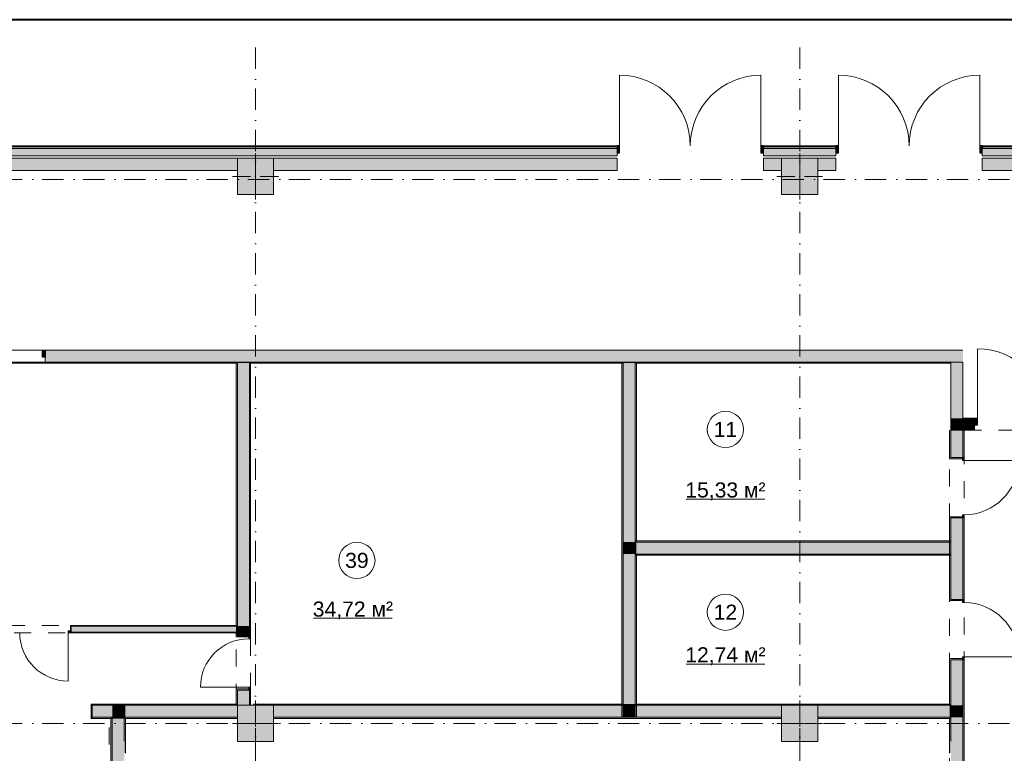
# Model space of a CAD drawing. Header units: millimetres. Extents: x 0 to 1184, y 0 to 836.
# Tile 26 of 66: x 313 to 475, y 715 to 836. Entities that reach past the tile are written whole.
import ezdxf
from ezdxf.xclip import XClip

# ---------------------------------------------------------------- set-up
doc = ezdxf.new("R2010")
doc.units = ezdxf.units.MM
doc.header["$MEASUREMENT"] = 0
doc.header["$XCLIPFRAME"] = 0
doc.linetypes.add('Штриховая', pattern=[5.644444, 2.822222, -2.822222])
doc.linetypes.add('Штрихпунктирная', pattern=[6.702778, 3.527778, -1.763889, 0, -1.411111])
for name, color, linetype in [('Конструктив - ГКЛ', 7, 'Continuous'), ('Конструктив - Колонны', 7, 'Continuous'), ('Конструктив - Стена сущ для Кладочного плана', 7, 'Continuous'), ('Конструктив - Стены Блок 100 нов', 7, 'Continuous'), ('Конструктив - Стены Блок 200 нов', 7, 'Continuous'), ('Конструктив - Стены Внутр сущ.', 7, 'Continuous'), ('Конструктив - Стены наружние фасад', 7, 'Continuous'), ('Элемент Модели - Зона', 7, 'Continuous'), ('Элемент Модели - Оси', 7, 'Continuous')]:
    doc.layers.add(name, color=color, linetype=linetype)
doc.styles.add('СГЕНЕРИР_СТИЛЬ_3', font='txt')

# ---------------------------------------------------------------- blocks, each defined once
blk = doc.blocks.new('Чертеж_4_4', base_point=(-278.48, 89.56))
at = {"layer": 'Конструктив - ГКЛ', "linetype": 'Continuous', "lineweight": 0, "true_color": 0x000000}
for points in [[(280.77, 779.19), (348.27, 779.19), (348.27, 779.31), (280.77, 779.31)], [(348.32, 779.19), (348.52, 779.19), (348.52, 779.31), (348.32, 779.31)], [(350.52, 779.19), (350.72, 779.19), (350.72, 779.31), (350.52, 779.31)], [(350.77, 779.19), (412.07, 779.19), (412.07, 779.31), (350.77, 779.31)], [(412.12, 779.19), (412.32, 779.19), (412.32, 779.31), (412.12, 779.31)], [(414.32, 779.19), (414.52, 779.19), (414.52, 779.31), (414.32, 779.31)], [(414.57, 779.19), (466.47, 779.19), (466.47, 779.31), (414.57, 779.31)]]:
    blk.add_hatch(color=18, dxfattribs=at).paths.add_polyline_path(points)
at = {"layer": 'Конструктив - Колонны', "linetype": 'Continuous', "lineweight": 0, "true_color": 0x000000}
for points in [[(348.52, 807.06), (354.52, 807.06), (354.52, 813.06), (348.52, 813.06)], [(438.52, 807.06), (444.52, 807.06), (444.52, 813.06), (438.52, 813.06)], [(348.52, 716.56), (354.52, 716.56), (354.52, 722.56), (348.52, 722.56)], [(438.52, 716.56), (444.52, 716.56), (444.52, 722.56), (438.52, 722.56)]]:
    blk.add_hatch(color=18, dxfattribs=at).paths.add_polyline_path(points)
at = {"layer": 'Конструктив - Стена сущ для Кладочного плана', "linetype": 'Continuous', "lineweight": 0, "true_color": 0x000000}
for points in [[(316.72, 780.16), (316.72, 781.31), (316.32, 781.31), (316.32, 780.16)], [(468.52, 781.31), (316.72, 781.31), (316.72, 779.31), (468.52, 779.31)]]:
    blk.add_hatch(color=18, dxfattribs=at).paths.add_polyline_path(points)
at = {"layer": 'Конструктив - Стены Блок 100 нов', "linetype": 'Continuous', "lineweight": 0, "true_color": 0x000000}
for points in [[(321.03, 734.56), (321.03, 734.86), (320.53, 734.86), (320.53, 734.56)], [(320.93, 735.76), (320.93, 734.86), (321.03, 734.86), (321.03, 735.66), (321.03, 735.76)], [(321.03, 735.76), (321.03, 735.66), (348.32, 735.66), (348.32, 735.76)], [(321.03, 734.66), (348.32, 734.66), (348.32, 735.66), (321.03, 735.66), (321.03, 734.86)], [(348.32, 734.66), (321.03, 734.66), (321.03, 734.56), (348.32, 734.56)], [(348.52, 734.66), (348.52, 735.66), (348.32, 735.66), (348.32, 734.66)]]:
    blk.add_hatch(color=18, dxfattribs=at).paths.add_polyline_path(points)
at = {"layer": 'Конструктив - Стены Блок 200 нов', "linetype": 'Continuous', "lineweight": 0, "true_color": 0x000000}
for points in [[(348.52, 735.76), (348.52, 779.19), (348.32, 779.19), (348.32, 735.76)], [(348.52, 779.19), (350.52, 779.19), (350.52, 779.31), (348.52, 779.31)], [(350.52, 735.66), (350.52, 779.19), (348.52, 779.19), (348.52, 735.66)], [(350.52, 779.19), (350.52, 734.06), (350.72, 734.06), (350.72, 779.19)], [(412.12, 779.19), (412.12, 720.56), (412.32, 720.56), (412.32, 779.19)], [(412.32, 779.19), (414.32, 779.19), (414.32, 779.31), (412.32, 779.31)], [(414.32, 749.57), (414.32, 779.19), (412.32, 779.19), (412.32, 749.57)], [(414.52, 749.77), (414.52, 779.19), (414.32, 779.19), (414.32, 749.77)], [(466.52, 768.06), (466.32, 768.06), (466.52, 768.06)], [(466.52, 768.06), (466.32, 768.06), (466.32, 763.56), (466.52, 763.56)], [(466.52, 768.06), (468.52, 768.02), (468.52, 768.06), (466.52, 768.06)], [(466.52, 768.06), (466.52, 763.56), (468.42, 763.56), (468.52, 763.56), (468.52, 768.02)], [(468.72, 768.01), (468.52, 768.01), (468.52, 763.56), (468.72, 763.56)], [(466.32, 763.56), (466.32, 763.36), (468.42, 763.36), (468.42, 763.56), (466.52, 763.56)], [(468.72, 763.56), (468.42, 763.56), (468.42, 763.06), (468.72, 763.06)], [(468.42, 753.56), (468.72, 753.56), (468.72, 754.06), (468.42, 754.06)], [(466.32, 753.76), (466.32, 753.56), (466.52, 753.56), (468.42, 753.56), (468.42, 753.76)], [(466.32, 740.07), (466.52, 740.07), (466.52, 753.56), (466.32, 753.56)], [(466.52, 740.07), (468.42, 740.07), (468.52, 740.07), (468.52, 753.56), (468.42, 753.56), (466.52, 753.56)], [(468.52, 753.56), (468.52, 740.07), (468.72, 740.07), (468.72, 753.56)], [(414.32, 747.57), (414.32, 749.57), (412.32, 749.57), (412.32, 747.57)], [(414.52, 749.57), (414.52, 749.77), (414.32, 749.77), (414.32, 749.57)], [(414.52, 747.57), (414.52, 749.57), (414.32, 749.57), (414.32, 747.57)], [(466.52, 749.77), (414.52, 749.77), (414.52, 749.57), (466.52, 749.57)], [(414.52, 747.57), (466.52, 747.57), (466.52, 749.57), (414.52, 749.57)], [(412.32, 747.57), (412.32, 720.56), (414.32, 720.56), (414.32, 747.57)], [(414.52, 747.37), (414.52, 747.57), (414.32, 747.57), (414.32, 747.37)], [(414.52, 747.37), (466.52, 747.37), (466.52, 747.57), (414.52, 747.57)], [(414.32, 747.37), (414.32, 720.56), (414.52, 720.56), (414.52, 747.37)], [(466.32, 739.87), (468.42, 739.87), (468.42, 740.07), (466.52, 740.07), (466.32, 740.07)], [(468.42, 740.07), (468.42, 739.57), (468.72, 739.57), (468.72, 740.07)], [(348.52, 735.66), (348.52, 735.76), (348.32, 735.76), (348.32, 735.66)], [(348.52, 734.56), (348.52, 734.66), (348.32, 734.66), (348.32, 734.56)], [(348.52, 734.56), (348.32, 734.56), (348.32, 734.06), (348.52, 734.06)], [(350.52, 734.66), (350.52, 735.66), (348.52, 735.66), (348.52, 734.66)], [(350.52, 734.66), (348.52, 734.66), (348.52, 734.06), (350.42, 734.06), (350.52, 734.06)], [(348.32, 733.86), (350.42, 733.86), (350.42, 734.06), (348.52, 734.06), (348.32, 734.06)], [(350.72, 734.06), (350.42, 734.06), (350.42, 733.56), (350.72, 733.56)], [(466.32, 730.07), (466.52, 730.07), (468.42, 730.07), (468.42, 730.27), (466.32, 730.27)], [(466.32, 722.76), (466.52, 722.76), (466.52, 730.07), (466.32, 730.07)], [(466.52, 730.07), (466.52, 722.56), (468.52, 722.56), (468.52, 730.07), (468.42, 730.07)], [(468.72, 730.07), (468.72, 730.57), (468.42, 730.57), (468.42, 730.07)], [(468.52, 722.56), (468.72, 722.56), (468.72, 730.07), (468.52, 730.07)], [(348.32, 725.06), (348.52, 725.06), (350.42, 725.06), (350.42, 725.26), (348.32, 725.26)], [(348.32, 722.76), (348.52, 722.76), (348.52, 725.06), (348.32, 725.06)], [(348.52, 725.06), (348.52, 722.56), (350.52, 722.56), (350.52, 725.06), (350.42, 725.06)], [(350.42, 725.06), (350.72, 725.06), (350.72, 725.56), (350.42, 725.56)], [(350.52, 722.56), (350.72, 722.56), (350.72, 725.06), (350.52, 725.06)], [(324.32, 722.76), (324.32, 720.36), (324.52, 720.36), (324.52, 722.56), (324.52, 722.76)], [(324.52, 722.76), (324.52, 722.56), (330.02, 722.56), (330.02, 722.76)], [(327.82, 722.56), (324.52, 722.56), (324.52, 720.56), (327.82, 720.56)], [(327.82, 720.56), (329.82, 720.56), (329.82, 722.56), (327.82, 722.56)], [(329.82, 720.56), (330.02, 720.56), (330.02, 722.56), (329.82, 722.56)], [(348.32, 722.76), (330.02, 722.76), (330.02, 722.56), (348.32, 722.56)], [(348.52, 722.56), (330.02, 722.56), (330.02, 720.56), (348.52, 720.56)], [(348.32, 722.76), (348.32, 722.56), (348.52, 722.56)], [(348.52, 722.76), (348.32, 722.76), (348.52, 722.56)], [(412.12, 722.76), (351.52, 722.76), (351.52, 722.56), (412.12, 722.56)], [(354.52, 722.56), (354.52, 720.56), (412.32, 720.56), (412.32, 722.56)], [(412.12, 722.56), (412.32, 722.56), (412.32, 722.76), (412.12, 722.76)], [(412.32, 722.56), (414.32, 722.56), (414.32, 722.76), (412.32, 722.76)], [(412.32, 720.56), (414.32, 720.56), (414.32, 722.56), (412.32, 722.56)], [(414.32, 722.56), (414.52, 722.56), (414.52, 722.76), (414.32, 722.76)], [(414.32, 722.56), (414.32, 720.56), (438.52, 720.56), (438.52, 722.56)], [(414.52, 722.56), (466.32, 722.56), (466.32, 722.76), (414.52, 722.76)], [(444.52, 722.56), (444.52, 720.56), (466.32, 720.56), (466.32, 722.56)], [(466.32, 722.76), (466.32, 722.56), (466.52, 722.56), (466.52, 722.76)], [(466.32, 722.56), (466.32, 720.56), (466.52, 720.56), (466.52, 722.56)], [(466.52, 722.56), (466.52, 720.56), (468.52, 720.56), (468.52, 722.56)], [(468.52, 722.56), (468.52, 711.56), (468.72, 711.56), (468.72, 722.56)], [(324.52, 720.36), (327.62, 720.36), (327.62, 720.56), (324.52, 720.56)], [(327.62, 720.36), (327.82, 720.36), (327.82, 720.56), (327.62, 720.56)], [(327.82, 687.06), (327.82, 720.36), (327.62, 720.36), (327.62, 687.06)], [(327.82, 720.36), (329.82, 720.36), (329.82, 720.56), (327.82, 720.56)], [(329.82, 689.06), (329.82, 720.36), (327.82, 720.36), (327.82, 689.06)], [(329.82, 720.36), (330.02, 720.36), (330.02, 720.56), (329.82, 720.56)], [(330.02, 720.36), (329.82, 720.36), (329.82, 716.56), (330.02, 716.56)], [(330.02, 720.56), (330.02, 720.36), (348.52, 720.36), (348.52, 720.56)], [(354.52, 720.56), (354.52, 720.36), (438.52, 720.36), (438.52, 720.56)], [(444.52, 720.56), (444.52, 720.36), (466.32, 720.36), (466.32, 720.56)], [(466.32, 720.56), (466.32, 720.36), (466.52, 720.36), (466.52, 720.56)], [(466.32, 720.36), (466.32, 716.56), (466.52, 716.56), (466.52, 720.36)], [(466.52, 711.56), (467.57, 711.56), (468.52, 711.56), (468.52, 720.56), (466.52, 720.56)], [(329.9, 716.48), (329.9, 714.64), (330.02, 714.64), (330.02, 716.48)], [(466.32, 714.64), (466.44, 714.64), (466.44, 716.48), (466.32, 716.48)]]:
    blk.add_hatch(color=18, dxfattribs=at).paths.add_polyline_path(points)
at = {"layer": 'Конструктив - Стены Внутр сущ.', "linetype": 'Continuous', "lineweight": 0, "true_color": 0x000000}
for points in [[(264.52, 811.06), (348.52, 811.06), (348.52, 813.06), (264.52, 813.06)], [(354.52, 811.06), (411.32, 811.06), (411.32, 813.06), (354.52, 813.06)], [(435.52, 813.06), (435.52, 811.06), (438.52, 811.06), (438.52, 813.06)], [(444.52, 811.06), (447.52, 811.06), (447.52, 813.06), (444.52, 813.06)], [(471.72, 813.06), (471.72, 811.06), (528.52, 811.06), (528.52, 813.06)], [(466.52, 779.31), (466.52, 770.06), (468.52, 770.06), (468.52, 779.31)], [(468.52, 770.06), (466.52, 768.06), (468.52, 768.06)], [(468.52, 770.06), (466.52, 770.06), (466.52, 768.06)], [(468.52, 768.06), (470.42, 768.06), (470.42, 770.06), (468.52, 770.06)], [(470.42, 768.91), (470.92, 768.91), (470.92, 770.06), (470.42, 770.06)]]:
    blk.add_hatch(color=18, dxfattribs=at).paths.add_polyline_path(points)
at = {"layer": 'Конструктив - Стены наружние фасад', "linetype": 'Continuous', "lineweight": 0, "true_color": 0x000000}
for points in [[(81.12, 814.96), (411.32, 814.96), (411.32, 815.11), (81.12, 815.11)], [(81.42, 814.66), (411.32, 814.66), (411.32, 814.96), (81.42, 814.96)], [(411.32, 814.66), (82.62, 814.66), (82.62, 813.46), (411.32, 813.46)], [(411.32, 813.96), (411.72, 813.96), (411.72, 815.11), (411.32, 815.11)], [(435.52, 815.11), (435.12, 815.11), (435.12, 813.96), (435.52, 813.96)], [(435.52, 814.96), (447.52, 814.96), (447.52, 815.11), (435.52, 815.11)], [(435.52, 814.66), (447.52, 814.66), (447.52, 814.96), (435.52, 814.96)], [(447.52, 814.66), (435.52, 814.66), (435.52, 813.46), (447.52, 813.46)], [(447.52, 813.96), (447.92, 813.96), (447.92, 815.11), (447.52, 815.11)], [(471.72, 815.11), (471.32, 815.11), (471.32, 813.96), (471.72, 813.96)], [(471.72, 814.96), (630.92, 814.96), (630.92, 815.11), (471.72, 815.11)], [(471.72, 814.66), (630.92, 814.66), (630.92, 814.96), (471.72, 814.96)], [(630.92, 814.66), (471.72, 814.66), (471.72, 813.46), (630.92, 813.46)]]:
    blk.add_hatch(color=18, dxfattribs=at).paths.add_polyline_path(points)
at = {"layer": 'Конструктив - ГКЛ', "color": 251, "linetype": 'Continuous', "lineweight": 20, "true_color": 0x575757}
for p, q in [((348.52, 779.31), (348.52, 779.19)), ((350.52, 779.31), (348.52, 779.31)), ((348.52, 779.31), (348.52, 779.19)), ((350.52, 779.19), (350.52, 779.31)), ((350.52, 779.19), (350.52, 779.31)), ((412.32, 779.31), (412.32, 779.19)), ((414.32, 779.31), (412.32, 779.31)), ((412.32, 779.31), (412.32, 779.19)), ((414.32, 779.19), (414.32, 779.31)), ((414.32, 779.19), (414.32, 779.31))]:
    blk.add_line(p, q, dxfattribs=at)
at = {"layer": 'Конструктив - ГКЛ', "color": 251, "linetype": 'Continuous', "lineweight": 20, "true_color": 0x575757, "flags": 128}
for points in [[(466.47, 779.31), (207.52, 779.31)], [(280.77, 779.19), (348.27, 779.19)], [(348.32, 779.19), (348.52, 779.19)], [(350.52, 779.19), (350.72, 779.19)], [(350.77, 779.19), (412.07, 779.19)], [(412.12, 779.19), (412.32, 779.19)], [(414.32, 779.19), (414.52, 779.19)], [(414.57, 779.19), (466.47, 779.19)]]:
    blk.add_lwpolyline(points, dxfattribs=at)
at = {"layer": 'Конструктив - Колонны', "color": 251, "linetype": 'Continuous', "lineweight": 5, "true_color": 0x575757}
for p, q in [((351.52, 810.86), (351.52, 813.86)), ((441.52, 810.86), (441.52, 813.86)), ((350.72, 810.06), (347.72, 810.06)), ((352.32, 810.06), (355.32, 810.06)), ((440.72, 810.06), (437.72, 810.06)), ((442.32, 810.06), (445.32, 810.06)), ((351.52, 809.26), (351.52, 806.26)), ((441.52, 809.26), (441.52, 806.26)), ((351.52, 720.36), (351.52, 723.36)), ((441.52, 720.36), (441.52, 723.36)), ((350.72, 719.56), (347.72, 719.56)), ((351.52, 718.76), (351.52, 715.76)), ((352.32, 719.56), (355.32, 719.56)), ((440.72, 719.56), (437.72, 719.56)), ((441.52, 718.76), (441.52, 715.76)), ((442.32, 719.56), (445.32, 719.56))]:
    blk.add_line(p, q, dxfattribs=at)
at = {"layer": 'Конструктив - Колонны', "color": 251, "linetype": 'Continuous', "lineweight": 15, "true_color": 0x575757, "flags": 128}
for points in [[(348.52, 807.06), (354.52, 807.06), (354.52, 813.06), (348.52, 813.06)], [(438.52, 807.06), (444.52, 807.06), (444.52, 813.06), (438.52, 813.06)], [(348.52, 716.56), (354.52, 716.56), (354.52, 722.56), (348.52, 722.56)], [(438.52, 716.56), (444.52, 716.56), (444.52, 722.56), (438.52, 722.56)]]:
    blk.add_lwpolyline(points, close=True, dxfattribs=at)
at = {"layer": 'Конструктив - Колонны', "color": 251, "linetype": 'Continuous', "lineweight": 5, "true_color": 0x575757}
for p in [(351.52, 810.06), (441.52, 810.06), (351.52, 719.56), (441.52, 719.56)]:
    blk.add_point(p, dxfattribs=at)
at = {"layer": 'Конструктив - Стена сущ для Кладочного плана', "color": 251, "linetype": 'Continuous', "lineweight": 15, "true_color": 0x575757}
blk.add_line((316.32, 781.31), (311, 781.31), dxfattribs=at)
at = {"layer": 'Конструктив - Стена сущ для Кладочного плана', "color": 251, "linetype": 'Continuous', "lineweight": 30, "true_color": 0x575757}
for p, q in [((316.32, 780.16), (316.32, 781.31)), ((316.32, 781.31), (316.72, 781.31)), ((316.72, 780.16), (316.32, 780.16)), ((316.72, 781.31), (316.72, 780.16))]:
    blk.add_line(p, q, dxfattribs=at)
at = {"layer": 'Конструктив - Стена сущ для Кладочного плана', "color": 251, "linetype": 'Continuous', "lineweight": 20, "true_color": 0x575757}
for p, q in [((316.72, 781.31), (317.09, 781.31)), ((316.72, 781.31), (316.72, 780.16)), ((316.72, 781.31), (316.72, 780.16)), ((316.72, 781.31), (316.72, 780.16)), ((316.72, 781.31), (317.09, 781.31)), ((316.72, 781.31), (317.09, 781.31)), ((316.72, 780.16), (316.72, 779.31)), ((316.72, 780.16), (316.72, 779.31)), ((316.72, 780.16), (316.72, 779.31)), ((316.72, 779.31), (317.09, 779.31)), ((316.72, 779.31), (317.09, 779.31)), ((316.72, 779.31), (317.09, 779.31))]:
    blk.add_line(p, q, dxfattribs=at)
at = {"layer": 'Конструктив - Стена сущ для Кладочного плана', "color": 251, "linetype": 'Continuous', "lineweight": 20, "true_color": 0x575757, "flags": 128}
for points in [[(468.52, 781.31), (316.72, 781.31)], [(316.72, 779.31), (468.52, 779.31)]]:
    blk.add_lwpolyline(points, dxfattribs=at)
at = {"layer": 'Конструктив - Стены Блок 100 нов', "color": 251, "linetype": 'Continuous', "lineweight": 5, "true_color": 0x575757}
for p, q in [((320.53, 734.56), (320.53, 734.86)), ((320.53, 734.86), (321.03, 734.86)), ((321.03, 734.56), (320.53, 734.56)), ((320.53, 734.56), (320.53, 726.56)), ((321.03, 734.86), (321.03, 734.56))]:
    blk.add_line(p, q, dxfattribs=at)
at = {"layer": 'Конструктив - Стены Блок 100 нов', "color": 251, "linetype": 'Continuous', "lineweight": 20, "true_color": 0x575757}
for p, q in [((320.93, 734.86), (320.93, 735.76)), ((321.03, 735.76), (320.93, 735.76)), ((321.03, 735.76), (320.93, 735.76)), ((320.93, 734.86), (320.93, 735.76)), ((321.03, 734.86), (320.93, 734.86)), ((348.32, 735.66), (321.03, 735.66)), ((321.03, 735.66), (321.03, 734.86)), ((321.03, 734.66), (321.03, 734.86)), ((321.03, 734.66), (321.03, 734.86)), ((321.03, 734.66), (321.03, 734.86)), ((321.03, 734.66), (348.32, 734.66)), ((321.03, 734.56), (321.03, 734.66)), ((321.03, 734.56), (321.03, 734.66)), ((321.03, 734.56), (321.03, 734.66))]:
    blk.add_line(p, q, dxfattribs=at)
at = {"layer": 'Конструктив - Стены Блок 100 нов', "color": 251, "linetype": 'Continuous', "lineweight": 20, "true_color": 0x575757, "flags": 128}
for points in [[(348.32, 735.76), (321.03, 735.76)], [(321.03, 734.56), (348.32, 734.56)]]:
    blk.add_lwpolyline(points, dxfattribs=at)
at = {"layer": 'Конструктив - Стены Блок 100 нов', "color": 251, "linetype": 'Continuous', "lineweight": 5, "true_color": 0x575757}
blk.add_arc((320.53, 734.56), 8, 180, 270, dxfattribs=at)
at = {"layer": 'Конструктив - Стены Блок 200 нов', "color": 251, "linetype": 'Continuous', "lineweight": 20, "true_color": 0x575757}
for p, q in [((348.52, 779.19), (348.52, 735.66)), ((350.52, 735.66), (350.52, 779.19)), ((412.32, 779.19), (412.32, 749.57)), ((414.32, 749.57), (414.32, 779.19)), ((466.52, 768.06), (466.52, 763.56)), ((468.52, 768.02), (468.52, 768.01)), ((468.52, 763.56), (468.52, 768.01)), ((466.32, 763.56), (466.32, 763.36)), ((466.32, 763.56), (466.32, 763.36)), ((468.42, 763.36), (466.32, 763.36)), ((468.42, 763.36), (466.32, 763.36)), ((466.52, 763.56), (468.42, 763.56)), ((468.42, 763.56), (468.42, 763.36)), ((468.52, 763.56), (468.42, 763.56)), ((468.52, 763.56), (468.42, 763.56)), ((468.52, 763.56), (468.42, 763.56)), ((468.72, 763.56), (468.52, 763.56)), ((468.72, 763.56), (468.52, 763.56)), ((468.72, 763.56), (468.52, 763.56)), ((468.42, 753.76), (466.32, 753.76)), ((466.32, 753.56), (466.32, 753.76)), ((466.32, 753.56), (466.32, 753.76)), ((468.42, 753.76), (466.32, 753.76)), ((466.52, 753.56), (466.52, 740.07)), ((466.52, 753.56), (468.42, 753.56)), ((468.42, 753.56), (468.42, 753.76)), ((468.52, 753.56), (468.42, 753.56)), ((468.52, 753.56), (468.42, 753.56)), ((468.52, 753.56), (468.42, 753.56)), ((468.52, 740.07), (468.52, 753.56)), ((468.72, 753.56), (468.52, 753.56)), ((468.72, 753.56), (468.52, 753.56)), ((468.72, 753.56), (468.52, 753.56)), ((412.32, 749.57), (412.32, 747.57)), ((414.52, 749.57), (414.32, 749.57)), ((414.52, 749.57), (414.32, 749.57)), ((466.52, 749.57), (414.52, 749.57)), ((412.32, 747.57), (412.32, 720.56)), ((414.32, 747.57), (414.52, 747.57)), ((414.32, 720.56), (414.32, 747.57)), ((414.32, 747.57), (414.52, 747.57)), ((414.52, 747.57), (466.52, 747.57)), ((466.32, 740.07), (466.32, 739.87)), ((466.32, 740.07), (466.32, 739.87)), ((468.42, 739.87), (466.32, 739.87)), ((468.42, 739.87), (466.32, 739.87)), ((466.52, 740.07), (468.42, 740.07)), ((468.42, 740.07), (468.42, 739.87)), ((468.52, 740.07), (468.42, 740.07)), ((468.52, 740.07), (468.42, 740.07)), ((468.52, 740.07), (468.42, 740.07)), ((468.72, 740.07), (468.52, 740.07)), ((468.72, 740.07), (468.52, 740.07)), ((468.72, 740.07), (468.52, 740.07)), ((348.52, 735.66), (348.32, 735.66)), ((348.52, 735.66), (348.32, 735.66)), ((348.32, 734.66), (348.52, 734.66)), ((348.32, 734.66), (348.52, 734.66)), ((348.52, 734.66), (348.52, 734.06)), ((350.52, 734.66), (350.52, 735.66)), ((350.52, 734.06), (350.52, 734.66)), ((348.32, 734.06), (348.32, 733.86)), ((348.32, 734.06), (348.32, 733.86)), ((350.42, 733.86), (348.32, 733.86)), ((350.42, 733.86), (348.32, 733.86)), ((348.52, 734.06), (350.42, 734.06)), ((350.42, 734.06), (350.42, 733.86)), ((350.52, 734.06), (350.42, 734.06)), ((350.52, 734.06), (350.42, 734.06)), ((350.52, 734.06), (350.42, 734.06)), ((350.72, 734.06), (350.52, 734.06)), ((350.72, 734.06), (350.52, 734.06)), ((350.72, 734.06), (350.52, 734.06)), ((468.42, 730.27), (466.32, 730.27)), ((466.32, 730.07), (466.32, 730.27)), ((466.32, 730.07), (466.32, 730.27)), ((468.42, 730.27), (466.32, 730.27)), ((466.52, 730.07), (466.52, 722.56)), ((466.52, 730.07), (468.42, 730.07)), ((468.42, 730.07), (468.42, 730.27)), ((468.52, 730.07), (468.42, 730.07)), ((468.52, 730.07), (468.42, 730.07)), ((468.52, 730.07), (468.42, 730.07)), ((468.52, 722.56), (468.52, 730.07)), ((468.72, 730.07), (468.52, 730.07)), ((468.72, 730.07), (468.52, 730.07)), ((468.72, 730.07), (468.52, 730.07)), ((350.42, 725.26), (348.32, 725.26)), ((348.32, 725.06), (348.32, 725.26)), ((348.32, 725.06), (348.32, 725.26)), ((350.42, 725.26), (348.32, 725.26)), ((348.52, 725.06), (348.52, 722.56)), ((348.52, 725.06), (350.42, 725.06)), ((350.42, 725.06), (350.42, 725.26)), ((350.52, 725.06), (350.42, 725.06)), ((350.52, 725.06), (350.42, 725.06)), ((350.52, 725.06), (350.42, 725.06)), ((350.52, 722.56), (350.52, 725.06)), ((350.72, 725.06), (350.52, 725.06)), ((350.72, 725.06), (350.52, 725.06)), ((350.72, 725.06), (350.52, 725.06)), ((324.32, 720.36), (324.32, 722.76)), ((324.52, 722.76), (324.32, 722.76)), ((324.52, 722.76), (324.32, 722.76)), ((324.32, 720.36), (324.32, 722.76)), ((327.82, 722.56), (324.52, 722.56)), ((324.52, 722.56), (324.52, 720.36)), ((329.82, 722.56), (327.82, 722.56)), ((330.02, 722.56), (329.82, 722.56)), ((348.32, 722.56), (330.02, 722.56)), ((348.32, 722.56), (348.52, 722.56)), ((348.32, 722.56), (348.52, 722.56)), ((412.32, 722.56), (354.52, 722.56)), ((412.32, 722.76), (412.32, 722.56)), ((412.32, 722.76), (412.32, 722.56)), ((414.32, 722.56), (414.32, 722.76)), ((414.32, 722.56), (414.32, 722.76)), ((438.52, 722.56), (414.32, 722.56)), ((466.32, 722.56), (444.52, 722.56)), ((466.52, 722.56), (466.32, 722.56)), ((466.52, 722.56), (466.32, 722.56)), ((468.52, 720.56), (468.52, 722.56)), ((468.52, 720.56), (468.52, 722.56)), ((324.52, 720.36), (324.32, 720.36)), ((324.52, 720.56), (327.82, 720.56)), ((327.82, 720.56), (327.82, 720.36)), ((327.82, 720.56), (327.82, 720.36)), ((327.82, 720.36), (327.82, 689.06)), ((329.82, 720.36), (329.82, 720.56)), ((329.82, 720.36), (329.82, 720.56)), ((329.82, 720.56), (330.02, 720.56)), ((329.82, 716.56), (329.82, 720.36)), ((330.02, 720.56), (348.52, 720.56)), ((354.52, 720.56), (412.32, 720.56)), ((412.32, 720.56), (414.32, 720.56)), ((414.32, 720.56), (438.52, 720.56)), ((444.52, 720.56), (466.32, 720.56)), ((466.32, 720.56), (466.52, 720.56)), ((466.52, 720.36), (466.52, 720.56)), ((466.52, 720.36), (466.52, 720.56)), ((466.52, 720.36), (466.52, 716.56)), ((468.52, 711.56), (468.52, 720.56))]:
    blk.add_line(p, q, dxfattribs=at)
at = {"layer": 'Конструктив - Стены Блок 200 нов', "color": 251, "linetype": 'Continuous', "lineweight": 5, "true_color": 0x575757}
for p, q in [((468.42, 763.06), (468.42, 763.56)), ((468.42, 763.56), (468.72, 763.56)), ((468.72, 763.06), (468.42, 763.06)), ((468.72, 763.56), (468.72, 763.06)), ((468.72, 763.06), (477.72, 763.06)), ((468.42, 753.56), (468.42, 754.06)), ((468.42, 754.06), (468.72, 754.06)), ((468.72, 754.06), (468.72, 753.56)), ((468.72, 753.56), (468.42, 753.56)), ((468.42, 740.07), (468.42, 739.57)), ((468.72, 740.07), (468.42, 740.07)), ((468.42, 739.57), (468.72, 739.57)), ((468.72, 739.57), (468.72, 740.07)), ((350.42, 733.56), (350.42, 734.06)), ((350.42, 734.06), (350.72, 734.06)), ((350.72, 733.56), (350.42, 733.56)), ((350.72, 734.06), (350.72, 733.56)), ((468.72, 730.57), (468.42, 730.57)), ((468.42, 730.57), (468.42, 730.07)), ((468.42, 730.07), (468.72, 730.07)), ((468.72, 730.07), (468.72, 730.57)), ((468.72, 730.57), (477.72, 730.57)), ((350.42, 725.56), (342.42, 725.56)), ((350.42, 725.06), (350.42, 725.56)), ((350.42, 725.56), (350.72, 725.56)), ((350.72, 725.06), (350.42, 725.06)), ((350.72, 725.56), (350.72, 725.06))]:
    blk.add_line(p, q, dxfattribs=at)
at = {"layer": 'Конструктив - Стены Блок 200 нов', "color": 251, "linetype": 'Continuous', "lineweight": 20, "true_color": 0x575757, "flags": 128}
for points in [[(348.32, 779.19), (348.32, 735.76)], [(348.32, 779.19), (348.52, 779.19)], [(350.52, 779.19), (350.72, 779.19)], [(350.72, 734.06), (350.72, 779.19)], [(412.12, 779.19), (412.12, 720.56)], [(412.12, 779.19), (412.32, 779.19)], [(414.32, 779.19), (414.52, 779.19)], [(414.52, 749.77), (414.52, 779.19)], [(466.32, 768.06), (466.32, 763.56)], [(468.72, 763.56), (468.72, 768.01)], [(466.32, 753.56), (466.32, 740.07)], [(468.72, 740.07), (468.72, 753.56)], [(466.52, 749.77), (414.52, 749.77)], [(466.52, 749.57), (466.52, 749.77)], [(466.52, 747.57), (466.52, 749.57)], [(466.52, 747.37), (466.52, 747.57)], [(414.52, 720.56), (414.52, 747.37)], [(414.52, 747.37), (466.52, 747.37)], [(348.32, 734.56), (348.32, 734.06)], [(466.32, 730.07), (466.32, 722.76)], [(468.72, 722.56), (468.72, 730.07)], [(348.32, 725.06), (348.32, 722.76)], [(350.72, 722.56), (350.72, 725.06)], [(330.02, 722.76), (324.52, 722.76)], [(348.32, 722.76), (330.02, 722.76)], [(412.12, 722.76), (351.52, 722.76)], [(351.52, 722.76), (351.52, 722.56)], [(466.32, 722.76), (414.52, 722.76)], [(468.72, 711.56), (468.72, 722.56)], [(324.52, 720.36), (327.62, 720.36)], [(327.62, 720.36), (327.62, 687.06)], [(330.02, 716.56), (330.02, 720.36)], [(330.02, 720.36), (348.52, 720.36)], [(354.52, 720.36), (438.52, 720.36)], [(412.12, 720.56), (412.32, 720.56)], [(412.32, 720.56), (414.32, 720.56)], [(414.32, 720.56), (414.52, 720.56)], [(444.52, 720.36), (466.32, 720.36)], [(466.32, 720.36), (466.32, 716.56)], [(330.02, 714.64), (330.02, 716.48)], [(466.32, 716.48), (466.32, 714.64)]]:
    blk.add_lwpolyline(points, dxfattribs=at)
at = {"layer": 'Конструктив - Стены Блок 200 нов', "color": 251, "linetype": 'Continuous', "lineweight": 5, "true_color": 0x575757}
for centre, radius, start, end in [((468.72, 763.06), 9, 270, 0), ((468.72, 730.57), 9, 0, 90), ((350.42, 725.56), 8, 90, 180)]:
    blk.add_arc(centre, radius, start, end, dxfattribs=at)
at = {"layer": 'Конструктив - Стены Внутр сущ.', "color": 251, "linetype": 'Continuous', "lineweight": 20, "true_color": 0x575757}
for p, q in [((411.32, 813.06), (411.32, 811.06)), ((411.32, 813.06), (411.32, 811.06)), ((435.52, 813.06), (435.52, 811.06)), ((435.52, 813.06), (435.52, 811.06)), ((447.52, 813.06), (447.52, 811.06)), ((447.52, 813.06), (447.52, 811.06)), ((471.72, 813.06), (471.72, 811.06)), ((471.72, 813.06), (471.72, 811.06)), ((470.42, 770.06), (470.42, 768.91)), ((470.42, 770.06), (470.42, 768.91)), ((470.42, 770.06), (470.42, 768.91)), ((470.42, 768.91), (470.42, 768.06)), ((470.42, 768.91), (470.42, 768.06))]:
    blk.add_line(p, q, dxfattribs=at)
at = {"layer": 'Конструктив - Стены Внутр сущ.', "color": 251, "linetype": 'Continuous', "lineweight": 5, "true_color": 0x575757}
for p, q in [((470.92, 770.06), (470.92, 781.56)), ((470.92, 770.06), (470.42, 770.06)), ((470.42, 770.06), (470.42, 768.91)), ((470.42, 768.91), (470.92, 768.91)), ((470.92, 768.91), (470.92, 770.06))]:
    blk.add_line(p, q, dxfattribs=at)
at = {"layer": 'Конструктив - Стены Внутр сущ.', "color": 251, "linetype": 'Continuous', "lineweight": 20, "true_color": 0x575757, "flags": 128}
for points in [[(348.52, 813.06), (264.52, 813.06)], [(411.32, 813.06), (354.52, 813.06)], [(438.52, 813.06), (435.52, 813.06)], [(438.52, 811.06), (438.52, 813.06)], [(447.52, 813.06), (444.52, 813.06)], [(528.52, 813.06), (471.72, 813.06)], [(264.52, 811.06), (348.52, 811.06)], [(354.52, 811.06), (411.32, 811.06)], [(435.52, 811.06), (438.52, 811.06)], [(444.52, 811.06), (447.52, 811.06)], [(471.72, 811.06), (528.52, 811.06)], [(466.52, 779.31), (466.52, 768.06)], [(468.52, 770.06), (468.52, 779.31)], [(470.42, 770.06), (468.52, 770.06)], [(466.52, 768.06), (468.52, 768.06)], [(468.52, 768.06), (470.42, 768.06)]]:
    blk.add_lwpolyline(points, dxfattribs=at)
at = {"layer": 'Конструктив - Стены Внутр сущ.', "color": 251, "linetype": 'Continuous', "lineweight": 5, "true_color": 0x575757}
blk.add_arc((470.92, 770.06), 11.5, 0, 90, dxfattribs=at)
at = {"layer": 'Конструктив - Стены наружние фасад', "color": 251, "linetype": 'Continuous', "lineweight": 15, "true_color": 0x575757}
for p, q in [((411.72, 815.11), (411.72, 826.81)), ((435.12, 815.11), (435.12, 826.81)), ((447.92, 815.11), (447.92, 826.81)), ((471.32, 815.11), (471.32, 826.81)), ((411.32, 815.11), (411.32, 814.96)), ((411.32, 815.11), (411.32, 814.96)), ((411.32, 815.11), (411.32, 814.96)), ((435.52, 815.11), (435.52, 814.96)), ((435.52, 815.11), (435.52, 814.96)), ((435.52, 815.11), (435.52, 814.96)), ((447.52, 815.11), (447.52, 814.96)), ((447.52, 815.11), (447.52, 814.96)), ((447.52, 815.11), (447.52, 814.96)), ((471.72, 815.11), (471.72, 814.96)), ((471.72, 815.11), (471.72, 814.96)), ((471.72, 815.11), (471.72, 814.96))]:
    blk.add_line(p, q, dxfattribs=at)
at = {"layer": 'Конструктив - Стены наружние фасад', "color": 251, "linetype": 'Continuous', "lineweight": 20, "true_color": 0x575757}
for p, q in [((81.12, 814.96), (411.32, 814.96)), ((81.42, 814.66), (411.32, 814.66)), ((411.32, 815.11), (410.95, 815.11)), ((411.32, 815.11), (410.95, 815.11)), ((411.32, 815.11), (410.95, 815.11)), ((435.52, 815.11), (435.89, 815.11)), ((435.52, 815.11), (435.89, 815.11)), ((435.52, 815.11), (435.89, 815.11)), ((435.52, 814.96), (447.52, 814.96)), ((435.52, 814.66), (447.52, 814.66)), ((447.52, 815.11), (447.15, 815.11)), ((447.52, 815.11), (447.15, 815.11)), ((447.52, 815.11), (447.15, 815.11)), ((471.72, 815.11), (472.09, 815.11)), ((471.72, 815.11), (472.09, 815.11)), ((471.72, 815.11), (472.09, 815.11)), ((471.72, 814.96), (630.92, 814.96)), ((471.72, 814.66), (630.92, 814.66)), ((411.32, 813.46), (410.95, 813.46)), ((411.32, 813.46), (410.95, 813.46)), ((411.32, 813.46), (410.95, 813.46)), ((435.52, 813.46), (435.89, 813.46)), ((435.52, 813.46), (435.89, 813.46)), ((435.52, 813.46), (435.89, 813.46)), ((447.52, 813.46), (447.15, 813.46)), ((447.52, 813.46), (447.15, 813.46)), ((447.52, 813.46), (447.15, 813.46)), ((471.72, 813.46), (472.09, 813.46)), ((471.72, 813.46), (472.09, 813.46)), ((471.72, 813.46), (472.09, 813.46))]:
    blk.add_line(p, q, dxfattribs=at)
at = {"layer": 'Конструктив - Стены наружние фасад', "color": 251, "linetype": 'Continuous', "lineweight": 30, "true_color": 0x575757}
for p, q in [((411.72, 815.11), (411.32, 815.11)), ((411.32, 815.11), (411.32, 813.96)), ((411.32, 814.96), (411.32, 814.66)), ((411.32, 814.96), (411.32, 814.66)), ((411.32, 814.96), (411.32, 814.66)), ((411.72, 813.96), (411.72, 815.11)), ((435.52, 815.11), (435.12, 815.11)), ((435.12, 815.11), (435.12, 813.96)), ((435.52, 813.96), (435.52, 815.11)), ((435.52, 814.96), (435.52, 814.66)), ((435.52, 814.96), (435.52, 814.66)), ((435.52, 814.96), (435.52, 814.66)), ((447.92, 815.11), (447.52, 815.11)), ((447.52, 815.11), (447.52, 813.96)), ((447.52, 814.96), (447.52, 814.66)), ((447.52, 814.96), (447.52, 814.66)), ((447.52, 814.96), (447.52, 814.66)), ((447.92, 813.96), (447.92, 815.11)), ((471.72, 815.11), (471.32, 815.11)), ((471.32, 815.11), (471.32, 813.96)), ((471.72, 813.96), (471.72, 815.11)), ((471.72, 814.96), (471.72, 814.66)), ((471.72, 814.96), (471.72, 814.66)), ((471.72, 814.96), (471.72, 814.66)), ((411.32, 813.96), (411.72, 813.96)), ((435.12, 813.96), (435.52, 813.96)), ((447.52, 813.96), (447.92, 813.96)), ((471.32, 813.96), (471.72, 813.96))]:
    blk.add_line(p, q, dxfattribs=at)
at = {"layer": 'Конструктив - Стены наружние фасад', "color": 251, "linetype": 'Continuous', "lineweight": 5, "true_color": 0x575757}
for p, q in [((411.32, 814.66), (411.32, 813.96)), ((411.32, 814.66), (411.32, 813.96)), ((411.32, 814.66), (411.32, 813.96)), ((435.52, 814.66), (435.52, 813.96)), ((435.52, 814.66), (435.52, 813.96)), ((435.52, 814.66), (435.52, 813.96)), ((447.52, 814.66), (447.52, 813.96)), ((447.52, 814.66), (447.52, 813.96)), ((447.52, 814.66), (447.52, 813.96)), ((471.72, 814.66), (471.72, 813.96)), ((471.72, 814.66), (471.72, 813.96)), ((471.72, 814.66), (471.72, 813.96)), ((411.32, 813.96), (411.32, 813.46)), ((411.32, 813.96), (411.32, 813.46)), ((411.32, 813.96), (411.32, 813.46)), ((435.52, 813.96), (435.52, 813.46)), ((435.52, 813.96), (435.52, 813.46)), ((435.52, 813.96), (435.52, 813.46)), ((447.52, 813.96), (447.52, 813.46)), ((447.52, 813.96), (447.52, 813.46)), ((447.52, 813.96), (447.52, 813.46)), ((471.72, 813.96), (471.72, 813.46)), ((471.72, 813.96), (471.72, 813.46)), ((471.72, 813.96), (471.72, 813.46))]:
    blk.add_line(p, q, dxfattribs=at)
at = {"layer": 'Конструктив - Стены наружние фасад', "color": 251, "linetype": 'Continuous', "lineweight": 20, "true_color": 0x575757, "flags": 128}
for points in [[(411.32, 815.11), (250.57, 815.11)], [(447.52, 815.11), (435.52, 815.11)], [(630.92, 815.11), (471.72, 815.11)], [(82.62, 813.46), (411.32, 813.46)], [(435.52, 813.46), (447.52, 813.46)], [(471.72, 813.46), (630.92, 813.46)]]:
    blk.add_lwpolyline(points, dxfattribs=at)
at = {"layer": 'Конструктив - Стены наружние фасад', "color": 251, "linetype": 'Continuous', "lineweight": 5, "true_color": 0x575757}
for centre, start, end in [((411.72, 815.11), 0, 90), ((435.12, 815.11), 90, 180), ((447.92, 815.11), 0, 90), ((471.32, 815.11), 90, 180)]:
    blk.add_arc(centre, 11.7, start, end, dxfattribs=at)
at = {"layer": 'Элемент Модели - Зона', "color": 7, "linetype": 'Continuous', "lineweight": 15}
for p, q in [((422.74, 756.66), (435.74, 756.66)), ((361.13, 736.95), (374.13, 736.95)), ((422.74, 729.38), (435.74, 729.38))]:
    blk.add_line(p, q, dxfattribs=at)
at = {"layer": 'Элемент Модели - Зона', "color": 7, "linetype": 'Штриховая', "lineweight": 15, "flags": 128}
for points in [[(280.72, 779.31), (280.72, 735.76), (348.32, 735.76), (348.32, 779.31)], [(412.12, 722.76), (412.12, 779.31), (350.72, 779.31), (350.72, 722.76)], [(414.52, 779.31), (414.52, 749.77), (466.32, 749.77), (466.32, 768.06), (466.52, 768.06), (466.52, 779.31)], [(83.02, 539.14), (82.62, 539.14), (82.62, 452.76), (140.32, 452.76), (140.32, 480.98), (172.95, 513.62), (173.09, 513.47), (173.09, 513.76), (354.52, 513.76), (354.52, 513.56), (495.52, 513.56), (495.52, 513.76), (862.33, 513.76), (894.69, 481.33), (894.72, 477.98), (894.72, 452.61), (895.12, 452.61), (895.12, 432.56), (892.72, 432.56), (892.72, 446.56), (888.52, 446.56), (888.52, 450.56), (804.52, 450.56), (804.52, 446.56), (798.52, 446.56), (798.52, 450.56), (714.72, 450.56), (714.72, 359.26), (798.52, 359.26), (798.52, 366.06), (804.52, 366.06), (804.52, 354.16), (845.32, 354.16), (845.32, 363.26), (846.52, 363.26), (846.52, 301.37), (892.72, 301.37), (892.72, 352.06), (888.02, 352.06), (888.02, 367.06), (892.72, 367.06), (892.72, 417.56), (895.12, 417.56), (895.12, 291.06), (892.72, 291.06), (892.72, 298.97), (714.72, 298.97), (714.72, 236.06), (892.72, 236.06), (892.72, 266.56), (888.52, 266.56), (888.52, 272.82), (892.72, 272.82), (892.72, 276.06), (895.12, 276.06), (895.12, 272.76), (930.02, 272.76), (930.02, 461.62), (923.91, 461.62), (923.91, 539.56), (978.52, 539.56), (978.52, 542.56), (984.52, 542.56), (984.52, 539.56), (1131.77, 539.56), (1131.77, 540.56), (1122.77, 540.56), (1122.77, 564.56), (1048.52, 564.56), (1048.52, 626.36), (1026.82, 626.36), (1026.82, 632.56), (1013.35, 632.56), (984.52, 632.56), (984.52, 626.56), (978.52, 626.56), (978.52, 631.69), (969.52, 631.69), (894.52, 631.69), (894.52, 626.56), (888.52, 626.56), (888.52, 631.69), (804.52, 631.69), (804.52, 626.56), (798.52, 626.56), (798.52, 631.69), (714.52, 631.69), (714.52, 626.56), (708.52, 626.56), (708.52, 631.69), (628.02, 631.69), (628.02, 626.56), (622.02, 626.56), (621.02, 626.56), (621.02, 575.89), (496.02, 575.89), (496.02, 627.56), (496.02, 706.46), (496.12, 706.46), (496.12, 768.06), (468.72, 768.06), (468.72, 686.86), (461.17, 686.86), (461.17, 631.68), (444.52, 631.68), (444.52, 626.56), (438.52, 626.56), (438.52, 631.68), (354.52, 631.68), (354.52, 626.56), (348.52, 626.56), (348.52, 631.68), (331.77, 631.68), (331.77, 554.56), (331.77, 539.56), (264.52, 539.56), (264.52, 536.56), (258.52, 536.56), (258.52, 539.56), (174.52, 539.56), (174.52, 536.56), (168.52, 536.56), (168.52, 539.56), (89.02, 539.56), (89.02, 536.56), (83.02, 536.56)], [(466.32, 722.76), (466.32, 747.37), (414.52, 747.37), (414.52, 722.76)], [(82.62, 541.14), (82.62, 539.14), (83.02, 539.14), (83.02, 542.56), (89.02, 542.56), (89.02, 539.56), (168.52, 539.56), (168.52, 542.56), (174.52, 542.56), (174.52, 539.56), (258.52, 539.56), (258.52, 542.56), (264.52, 542.56), (264.52, 539.14), (331.77, 539.14), (331.77, 631.69), (331.88, 631.69), (331.88, 686.86), (327.32, 686.86), (327.32, 720.36), (324.52, 720.36), (324.52, 722.76), (348.32, 722.76), (348.32, 734.56), (280.72, 734.56), (280.72, 722.76), (309.52, 722.76), (309.52, 720.36), (301.52, 720.36), (301.52, 615.56), (207.52, 615.56), (207.52, 626.56), (82.62, 626.56), (82.62, 626.06)], [(330.02, 689.26), (331.52, 689.26), (374.52, 689.26), (419.52, 689.26), (421.52, 689.26), (464.52, 689.26), (466.32, 689.26), (466.32, 714.56), (466.32, 716.56), (466.32, 717.56), (466.32, 720.36), (444.52, 720.36), (444.52, 716.56), (438.52, 716.56), (438.52, 720.36), (354.52, 720.36), (354.52, 716.56), (348.52, 716.56), (348.52, 720.36), (330.02, 720.36)]]:
    blk.add_lwpolyline(points, close=True, dxfattribs=at)
at = {"layer": 'Элемент Модели - Зона', "color": 7, "linetype": 'Continuous', "lineweight": 15, "flags": 128}
for points in [[(432.24, 768.2, 1), (426.24, 768.2, 1)], [(371.29, 746.53, 1), (365.29, 746.53, 1)], [(432.24, 737.95, 1), (426.24, 737.95, 1)]]:
    blk.add_lwpolyline(points, format="xyb", close=True, dxfattribs=at)
at = {"layer": 'Элемент Модели - Оси', "color": 7, "linetype": 'Штрихпунктирная', "lineweight": 15}
for p, q in [((351.52, 831.39), (351.52, 166.93)), ((441.52, 831.39), (441.52, 166.93)), ((71.32, 809.56), (1182.02, 809.56)), ((71.32, 719.56), (1182.02, 719.56))]:
    blk.add_line(p, q, dxfattribs=at)
at = {"layer": 'Элемент Модели - Зона', "color": 7, "linetype": 'Continuous', "lineweight": 15, "char_height": 2.5, "attachment_point": 5, "style": 'СГЕНЕРИР_СТИЛЬ_3'}
for s, insert in [('\\A1;{\\pqc;\\fArial|b0|i0|c204|p38;11}', (429.24, 768.2)), ('\\A1;{\\pqc;\\fArial|b0|i0|c204|p38;15,33 м²}', (429.24, 757.95)), ('\\A1;{\\pqc;\\fArial|b0|i0|c204|p38;39}', (368.29, 746.51)), ('\\A1;{\\pqc;\\fArial|b0|i0|c204|p38;34,72 м²}', (367.63, 738.24)), ('\\A1;{\\pqc;\\fArial|b0|i0|c204|p38;12}', (429.24, 737.95)), ('\\A1;{\\pqc;\\fArial|b0|i0|c204|p38;12,74 м²}', (429.24, 730.67))]:
    blk.add_mtext(s, dxfattribs=dict(at, insert=insert))

msp = doc.modelspace()

# ---------------------------------------------------------------- linework, layer by layer
at = {"color": 7, "linetype": 'Continuous', "lineweight": 40}
msp.add_line((1184, 836), (20, 836), dxfattribs=at)

# ---------------------------------------------------------------- block references
at = {"color": 161, "linetype": 'Continuous', "lineweight": 40, "true_color": 0x83aefe}
ref = msp.add_blockref('Чертеж_4_4', (-278.48, 89.56), dxfattribs=at)
XClip(ref).set_block_clipping_path([(71.3162990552, 166.9277917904), (1182.0208577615, 831.3911731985)])

doc.saveas('drawing.dxf')
